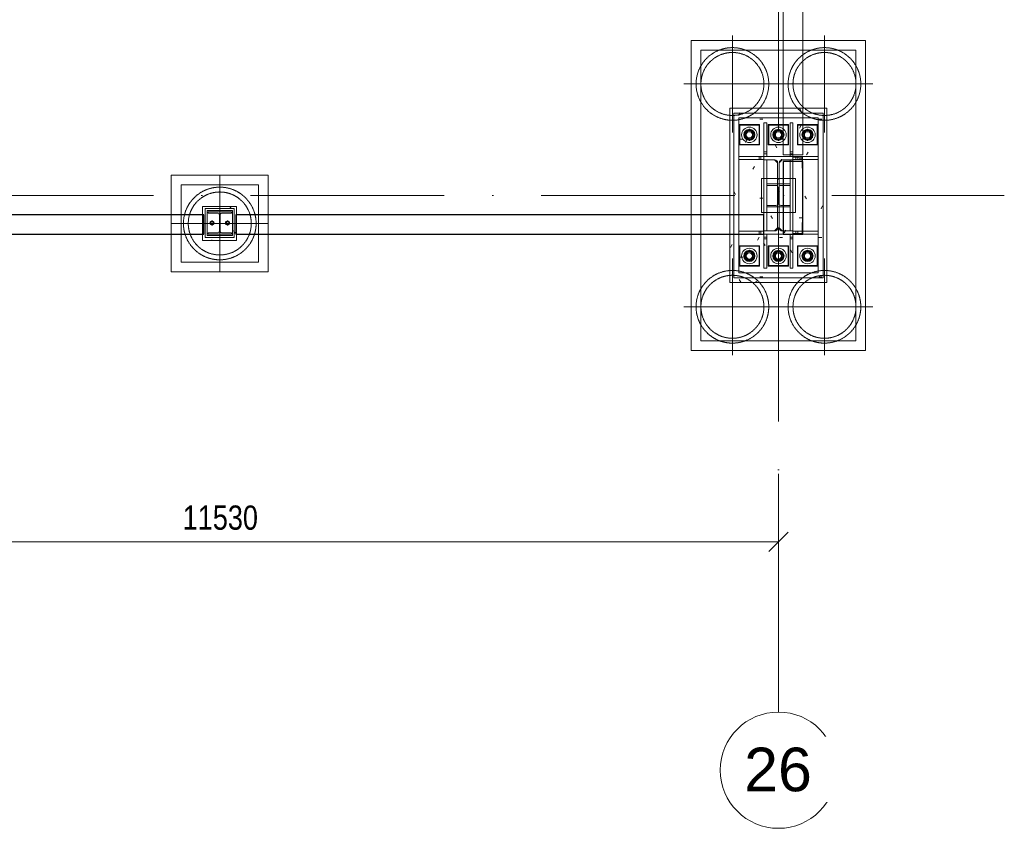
# Model space of a CAD drawing. Header units: millimetres. Extents: x 75701 to 402820, y 135 to 33652.
# Tile 27 of 52: x 167523 to 177683, y 1217 to 9563. Entities that reach past the tile are written whole.
import ezdxf

# ---------------------------------------------------------------- set-up
doc = ezdxf.new("R2010")
doc.units = ezdxf.units.MM
for name, pattern in [('A_CARA_07', [7, 5, -2]), ('A_CARA_15', [7.6, 5, -1.3, 0, -1.3]), ('Čerchovaná 20mm', [3000, 2000, -500, 0, -500])]:
    doc.linetypes.add(name, pattern=pattern)
for name, color, linetype, lineweight in [('11542_003_OK-HALA_TaO-1_ET_R01_AciS_2025-04-14_sloupy_dwg', 150, 'Continuous', 9), ('CA_KOTY', 3, 'Continuous', 9), ('CA_KOTY-100', 3, 'Continuous', 9), ('CA_NEVHRA', 3, 'A_CARA_07', 9), ('CA_OSY', 5, 'A_CARA_15', 9), ('CA_POHHRA25', 7, 'Continuous', 13), ('CA_REZY', 1, 'Continuous', 25), ('CA_TEXT35', 62, 'Continuous', 9), ('CA_ZAKLADY25', 7, 'Continuous', 13), ('Konstrukční přípoje', 7, 'Continuous', 13), ('SS_HALA_TaO-DODAVKA_STAVEBNI', 150, 'Continuous', 9), ('SS_HALA_TaO-KCE_LEMOVANI', 150, 'Continuous', 9), ('SS_HALA_TaO-KCE_OPLASTENI', 150, 'Continuous', 9), ('SS_HALA_TaO-PODLITI', 150, 'Continuous', 9), ('SS_HALA_TaO-SLOUP', 150, 'Continuous', 9)]:
    doc.layers.add(name, color=color, linetype=linetype, lineweight=lineweight)
doc.styles.add('Arial_1', font='arial.ttf', dxfattribs={"height": 450})
doc.styles.add('Arial_3', font='arial.ttf', dxfattribs={"width": 0.8, "height": 250})
doc.dimstyles.new('HP_Přímá_-_2_5_mm_Ariel', dxfattribs={"dimscale": 304.8, "dimtxt": 255.06485, "dimasz": 0.656168, "dimexe": 0.328084, "dimexo": 0.0625, "dimgap": 0.164042, "dimtad": 1, "dimdec": 0, "dimzin": 0, "dimdsep": 46, "dimtxsty": 'Arial_3', "dimblk1": 'OBLIQUE', "dimblk2": 'OBLIQUE', "dimsah": 1, "dimcen": 0.09, "dimazin": 0, "dimtfac": 1, "dimtdec": 4, "dimtix": 1, "dimtmove": 0, "dimatfit": 3, "dimfxl": 2.296588, "dimfxlon": 1, "dimtvp": 1, "dimtfill": 1, "dimtolj": 1, "dimtzin": 0, "dimarcsym": 2})
pattern_1 = [(0, (0, 0), (812.8, 203.2), [33.528, -576.072, 33.528, -576.072, -3251.2]), (0, (0, 0), (812.8, 203.2), [-1219.2, 33.528, -1185.672, 33.528, -576.072, -1422.4]), (0, (0, 0), (812.8, 203.2), [-3048, 33.528, -372.872, 33.528, -982.472]), (120, (304.8, 101.6), (-582.37636, 602.30545), [33.528, -576.072, 33.528, -576.072, -3251.2]), (120, (304.8, 101.6), (-582.37636, 602.30545), [-1219.2, 33.528, -1185.672, 33.528, -576.072, -1422.4]), (120, (304.8, 101.6), (-582.37636, 602.30545), [-3048, 33.528, -372.872, 33.528, -982.472]), (240, (406.4, 508), (-230.42364, -805.50545), [33.528, -576.072, 33.528, -576.072, -3251.2]), (240, (406.4, 508), (-230.42364, -805.50545), [-1219.2, 33.528, -1185.672, 33.528, -576.072, -1422.4]), (240, (406.4, 508), (-230.42364, -805.50545), [-3048, 33.528, -372.872, 33.528, -982.472])]

# ---------------------------------------------------------------- blocks, each defined once
blk = doc.blocks.new('pilota 600 mm - D_750_650-2142278-525_600')
at = {"layer": 'CA_NEVHRA'}
for p, q in [((0, 0), (0, 500)), ((0, 0), (-500, 0)), ((0, 0), (0, -250)), ((0, 0), (500, 0)), ((0, -250), (0, -500))]:
    blk.add_line(p, q, dxfattribs=at)
blk = doc.blocks.new('pilota 600 mm - D_750_650-2142279-525_600')
at = {"layer": 'CA_NEVHRA'}
for p, q in [((0, 250), (0, 500)), ((0, 0), (0, 250)), ((0, 0), (-500, 0)), ((0, 0), (500, 0)), ((0, 0), (0, -500))]:
    blk.add_line(p, q, dxfattribs=at)
blk = doc.blocks.new('pilota 600 mm - D_750_650-V3-525_600')
at = {"layer": 'CA_NEVHRA'}
for p, q in [((0, 175), (0, 500)), ((0, 0), (0, 175)), ((-171.5, 0), (-500, 0)), ((0, 0), (-171.5, 0)), ((0, 0), (0, -175)), ((0, 0), (178.5, 0)), ((178.5, 0), (500, 0)), ((0, -175), (0, -500))]:
    blk.add_line(p, q, dxfattribs=at)
blk = doc.blocks.new('11542_003_OK-HALA_TaO-1_ET_R01_AciS_2025-04-14_sloupy_dwg-1858929-525_600')
at = {"layer": '11542_003_OK-HALA_TaO-1_ET_R01_AciS_2025-04-14_sloupy_dwg'}
for p, q in [((289320, 8150), (289020, 8150)), ((289020, 8150), (289020, 8117)), ((289320, 8117), (289320, 8150)), ((289410, 8150), (289320, 8150)), ((289320, 8150), (289320, 8144)), ((289320, 8144), (289410, 8144)), ((289414, 8140), (289414, 8030)), ((289420, 8030), (289420, 8140)), ((289020, 8117), (289131, 8117)), ((289161, 8087), (289161, 7413)), ((289179, 7413), (289179, 8087)), ((289209, 8117), (289320, 8117)), ((289414, 8030), (289420, 8030)), ((283525, 7580), (283285, 7580)), ((283285, 7580), (283285, 7568)), ((283285, 7568), (283380, 7568)), ((283401, 7547), (283401, 7383)), ((283409, 7383), (283409, 7547)), ((283430, 7568), (283525, 7568)), ((283525, 7568), (283525, 7580)), ((289420, 7470), (289414, 7470)), ((289414, 7470), (289414, 7360)), ((289420, 7360), (289420, 7470)), ((283285, 7362), (283285, 7350)), ((283380, 7362), (283285, 7362)), ((283285, 7350), (283525, 7350)), ((283525, 7362), (283430, 7362)), ((283525, 7350), (283525, 7362)), ((289020, 7383), (289020, 7350)), ((289131, 7383), (289020, 7383)), ((289020, 7350), (289320, 7350)), ((289320, 7383), (289209, 7383)), ((289320, 7350), (289320, 7383)), ((289320, 7356), (289320, 7350)), ((289410, 7356), (289320, 7356)), ((289320, 7350), (289410, 7350))]:
    blk.add_line(p, q, dxfattribs=at)
for centre, radius, start, end in [((289410, 8140), 10, 0, 90), ((289410, 8140), 4, 0, 90), ((289131, 8087), 30, 0, 90), ((289209, 8087), 30, 90, 180), ((283380, 7547), 21, 0, 90), ((283430, 7547), 21, 90, 180), ((283380, 7383), 21, 270, 0), ((283430, 7383), 21, 180, 270), ((289131, 7413), 30, 270, 0), ((289209, 7413), 30, 180, 270), ((289410, 7360), 10, 270, 0), ((289410, 7360), 4, 270, 0)]:
    blk.add_arc(centre, radius, start, end, dxfattribs=at)
at = {"layer": 'SS_HALA_TaO-DODAVKA_STAVEBNI'}
for p, q in [((288870, 8427), (288825, 8401)), ((288825, 8401), (288870, 8427)), ((288825, 8401), (288825, 8349)), ((288825, 8349), (288825, 8401)), ((288825, 8349), (288870, 8323)), ((288870, 8323), (288825, 8349)), ((288915, 8401), (288870, 8427)), ((288870, 8427), (288915, 8401)), ((288870, 8323), (288915, 8349)), ((288915, 8349), (288870, 8323)), ((288915, 8349), (288915, 8401)), ((288915, 8401), (288915, 8349)), ((289170, 8427), (289125, 8401)), ((289125, 8401), (289170, 8427)), ((289125, 8401), (289125, 8349)), ((289125, 8349), (289125, 8401)), ((289125, 8349), (289170, 8323)), ((289170, 8323), (289125, 8349)), ((289215, 8401), (289170, 8427)), ((289170, 8427), (289215, 8401)), ((289170, 8323), (289215, 8349)), ((289215, 8349), (289170, 8323)), ((289215, 8349), (289215, 8401)), ((289215, 8401), (289215, 8349)), ((289470, 8427), (289425, 8401)), ((289425, 8401), (289470, 8427)), ((289425, 8401), (289425, 8349)), ((289425, 8349), (289425, 8401)), ((289425, 8349), (289470, 8323)), ((289470, 8323), (289425, 8349)), ((289515, 8401), (289470, 8427)), ((289470, 8427), (289515, 8401)), ((289470, 8323), (289515, 8349)), ((289515, 8349), (289470, 8323)), ((289515, 8349), (289515, 8401)), ((289515, 8401), (289515, 8349)), ((288870, 7177), (288825, 7151)), ((288825, 7151), (288870, 7177)), ((288825, 7151), (288825, 7099)), ((288825, 7099), (288825, 7151)), ((288915, 7151), (288870, 7177)), ((288870, 7177), (288915, 7151)), ((288915, 7099), (288915, 7151)), ((288915, 7151), (288915, 7099)), ((289170, 7177), (289125, 7151)), ((289125, 7151), (289170, 7177)), ((289125, 7151), (289125, 7099)), ((289125, 7099), (289125, 7151)), ((289215, 7151), (289170, 7177)), ((289170, 7177), (289215, 7151)), ((289215, 7099), (289215, 7151)), ((289215, 7151), (289215, 7099)), ((289470, 7177), (289425, 7151)), ((289425, 7151), (289470, 7177)), ((289425, 7151), (289425, 7099)), ((289425, 7099), (289425, 7151)), ((289515, 7151), (289470, 7177)), ((289470, 7177), (289515, 7151)), ((289515, 7099), (289515, 7151)), ((289515, 7151), (289515, 7099)), ((288825, 7099), (288870, 7073)), ((288870, 7073), (288825, 7099)), ((288870, 7073), (288915, 7099)), ((288915, 7099), (288870, 7073)), ((289125, 7099), (289170, 7073)), ((289170, 7073), (289125, 7099)), ((289170, 7073), (289215, 7099)), ((289215, 7099), (289170, 7073)), ((289425, 7099), (289470, 7073)), ((289470, 7073), (289425, 7099)), ((289470, 7073), (289515, 7099)), ((289515, 7099), (289470, 7073))]:
    blk.add_line(p, q, dxfattribs=at)
for centre, radius, start, end in [((288870, 8375), 57.5, 0, 180), ((288870, 8375), 57.5, 0, 180), ((288870, 8375), 57.5, 180, 0), ((288870, 8375), 57.5, 180, 0), ((288870, 8375), 32, 0, 180), ((288870, 8375), 32, 0, 180), ((288870, 8375), 32, 0, 180), ((288870, 8375), 32, 0, 180), ((288870, 8375), 32, 180, 0), ((288870, 8375), 32, 180, 0), ((288870, 8375), 32, 180, 0), ((288870, 8375), 32, 180, 0), ((289170, 8375), 57.5, 0, 180), ((289170, 8375), 57.5, 0, 180), ((289170, 8375), 57.5, 180, 0), ((289170, 8375), 57.5, 180, 0), ((289170, 8375), 32, 0, 180), ((289170, 8375), 32, 0, 180), ((289170, 8375), 32, 0, 180), ((289170, 8375), 32, 0, 180), ((289170, 8375), 32, 180, 0), ((289170, 8375), 32, 180, 0), ((289170, 8375), 32, 180, 0), ((289170, 8375), 32, 180, 0), ((289470, 8375), 57.5, 0, 180), ((289470, 8375), 57.5, 0, 180), ((289470, 8375), 57.5, 180, 0), ((289470, 8375), 57.5, 180, 0), ((289470, 8375), 32, 0, 180), ((289470, 8375), 32, 0, 180), ((289470, 8375), 32, 0, 180), ((289470, 8375), 32, 0, 180), ((289470, 8375), 32, 180, 0), ((289470, 8375), 32, 180, 0), ((289470, 8375), 32, 180, 0), ((289470, 8375), 32, 180, 0), ((288870, 7125), 57.5, 0, 180), ((288870, 7125), 57.5, 0, 180), ((288870, 7125), 57.5, 180, 0), ((288870, 7125), 57.5, 180, 0), ((288870, 7125), 32, 0, 180), ((288870, 7125), 32, 0, 180), ((288870, 7125), 32, 0, 180), ((288870, 7125), 32, 0, 180), ((288870, 7125), 32, 180, 0), ((288870, 7125), 32, 180, 0), ((288870, 7125), 32, 180, 0), ((288870, 7125), 32, 180, 0), ((289170, 7125), 57.5, 0, 180), ((289170, 7125), 57.5, 0, 180), ((289170, 7125), 57.5, 180, 0), ((289170, 7125), 57.5, 180, 0), ((289170, 7125), 32, 0, 180), ((289170, 7125), 32, 0, 180), ((289170, 7125), 32, 0, 180), ((289170, 7125), 32, 0, 180), ((289170, 7125), 32, 180, 0), ((289170, 7125), 32, 180, 0), ((289170, 7125), 32, 180, 0), ((289170, 7125), 32, 180, 0), ((289470, 7125), 57.5, 0, 180), ((289470, 7125), 57.5, 0, 180), ((289470, 7125), 57.5, 180, 0), ((289470, 7125), 57.5, 180, 0), ((289470, 7125), 32, 0, 180), ((289470, 7125), 32, 0, 180), ((289470, 7125), 32, 0, 180), ((289470, 7125), 32, 0, 180), ((289470, 7125), 32, 180, 0), ((289470, 7125), 32, 180, 0), ((289470, 7125), 32, 180, 0), ((289470, 7125), 32, 180, 0)]:
    blk.add_arc(centre, radius, start, end, dxfattribs=at)
at = {"layer": 'SS_HALA_TaO-KCE_LEMOVANI'}
for p, q in [((289410, 8150), (289320, 8150)), ((289320, 8150), (289320, 8144)), ((289320, 8144), (289410, 8144)), ((289414, 8140), (289414, 8030)), ((289420, 8030), (289420, 8140)), ((289414, 8030), (289420, 8030))]:
    blk.add_line(p, q, dxfattribs=at)
for radius in [10, 4]:
    blk.add_arc((289410, 8140), radius, 0, 90, dxfattribs=at)
at = {"layer": 'SS_HALA_TaO-KCE_OPLASTENI'}
for p, q in [((289414, 7360), (289414, 7470)), ((289414, 7470), (289420, 7470)), ((289420, 7470), (289420, 7360)), ((289320, 7350), (289320, 7356)), ((289320, 7356), (289410, 7356)), ((289410, 7350), (289320, 7350))]:
    blk.add_line(p, q, dxfattribs=at)
for radius in [4, 10]:
    blk.add_arc((289410, 7360), radius, 270, 0, dxfattribs=at)
at = {"layer": 'SS_HALA_TaO-PODLITI'}
for p, q in [((289630, 8600), (288710, 8600)), ((288710, 8600), (289630, 8600)), ((288710, 8600), (288710, 6900)), ((288710, 6900), (288710, 8600)), ((289630, 6900), (289630, 8600)), ((289630, 8600), (289630, 6900)), ((283555, 7615), (283255, 7615)), ((283255, 7615), (283555, 7615)), ((283255, 7615), (283255, 7315)), ((283255, 7315), (283255, 7615)), ((283555, 7315), (283555, 7615)), ((283555, 7615), (283555, 7315)), ((283255, 7315), (283555, 7315)), ((283555, 7315), (283255, 7315)), ((288710, 6900), (289630, 6900)), ((289630, 6900), (288710, 6900))]:
    blk.add_line(p, q, dxfattribs=at)
at = {"layer": 'SS_HALA_TaO-SLOUP'}
for p, q in [((288760, 6950), (288760, 8550)), ((288760, 8550), (288760, 6950)), ((288760, 8550), (289580, 8550)), ((289580, 8550), (288760, 8550)), ((289580, 8550), (289580, 6950)), ((289580, 6950), (289580, 8550)), ((288975, 8480), (288765, 8480)), ((288765, 8480), (288975, 8480)), ((288765, 8480), (288765, 8270)), ((288765, 8270), (288765, 8480)), ((288975, 8270), (288975, 8480)), ((288975, 8480), (288975, 8270)), ((289020, 8500), (289050, 8500)), ((289050, 8500), (289020, 8500)), ((289020, 8500), (289020, 8200)), ((289020, 8180), (289020, 8500)), ((289050, 8200), (289050, 8500)), ((289050, 8500), (289050, 8180)), ((289275, 8480), (289065, 8480)), ((289065, 8480), (289275, 8480)), ((289065, 8480), (289065, 8270)), ((289065, 8270), (289065, 8480)), ((289275, 8270), (289275, 8480)), ((289275, 8480), (289275, 8270)), ((289290, 8500), (289290, 8200)), ((289290, 8180), (289290, 8500)), ((289290, 8500), (289320, 8500)), ((289290, 8500), (289320, 8500)), ((289320, 8200), (289320, 8500)), ((289320, 8500), (289320, 8180)), ((289575, 8480), (289365, 8480)), ((289365, 8480), (289575, 8480)), ((289365, 8480), (289365, 8270)), ((289365, 8270), (289365, 8480)), ((289575, 8270), (289575, 8480)), ((289575, 8480), (289575, 8270)), ((288765, 8270), (288975, 8270)), ((288975, 8270), (288765, 8270)), ((289065, 8270), (289275, 8270)), ((289275, 8270), (289065, 8270)), ((289365, 8270), (289575, 8270)), ((289575, 8270), (289365, 8270)), ((288970, 8150), (288760, 8150)), ((288760, 8150), (288990, 8150)), ((288760, 8120), (288760, 8150)), ((288760, 8120), (288760, 8150)), ((289020, 8150), (288970, 8150)), ((288970, 8150), (288970, 8120)), ((288990, 8150), (289020, 8150)), ((288990, 8120), (288990, 8150)), ((289020, 8200), (289020, 8150)), ((289050, 8200), (289020, 8200)), ((289050, 8180), (289020, 8180)), ((289020, 8150), (289020, 8180)), ((289020, 8150), (289020, 8117)), ((289320, 8150), (289020, 8150)), ((289050, 8150), (289020, 8150)), ((289050, 8150), (289020, 8150)), ((289020, 8120), (289020, 8150)), ((289020, 8120), (289020, 8150)), ((289050, 8150), (289050, 8200)), ((289050, 8180), (289050, 8150)), ((289320, 8200), (289290, 8200)), ((289290, 8200), (289290, 8150)), ((289290, 8150), (289290, 8180)), ((289290, 8180), (289320, 8180)), ((289290, 8150), (289320, 8150)), ((289290, 8150), (289320, 8150)), ((289320, 8150), (289320, 8200)), ((289320, 8180), (289320, 8150)), ((289320, 8117), (289320, 8150)), ((289320, 8150), (289350, 8150)), ((289320, 8120), (289320, 8150)), ((289320, 8120), (289320, 8150)), ((289370, 8150), (289320, 8150)), ((289350, 8150), (289580, 8150)), ((289350, 8120), (289350, 8150)), ((289580, 8150), (289370, 8150)), ((289370, 8120), (289370, 8150)), ((289580, 8150), (289580, 8120)), ((289580, 8120), (289580, 8150)), ((288760, 8120), (288970, 8120)), ((288990, 8120), (288760, 8120)), ((288970, 8120), (289020, 8120)), ((289020, 8120), (288990, 8120)), ((289020, 8117), (289131, 8117)), ((289050, 8117), (289020, 8117)), ((289020, 8117), (289020, 7383)), ((289050, 8117), (289020, 8117)), ((289020, 7383), (289020, 8117)), ((289021, 8116), (289131, 8116)), ((289131, 8116), (289021, 8116)), ((289021, 7384), (289021, 8116)), ((289021, 8116), (289021, 7384)), ((289050, 7383), (289050, 8117)), ((289050, 8117), (289050, 7383)), ((289131, 8116), (289161, 8086)), ((289161, 8086), (289131, 8116)), ((289161, 8087), (289161, 7413)), ((289161, 8086), (289161, 7414)), ((289161, 7414), (289161, 8086)), ((289179, 8086), (289209, 8116)), ((289209, 8116), (289179, 8086)), ((289179, 7413), (289179, 8087)), ((289179, 7414), (289179, 8086)), ((289179, 8086), (289179, 7414)), ((289209, 8117), (289320, 8117)), ((289209, 8116), (289319, 8116)), ((289319, 8116), (289209, 8116)), ((289290, 8117), (289290, 7383)), ((289320, 8117), (289290, 8117)), ((289320, 8117), (289290, 8117)), ((289290, 7383), (289290, 8117)), ((289319, 8116), (289319, 7384)), ((289319, 7384), (289319, 8116)), ((289350, 8120), (289320, 8120)), ((289320, 8120), (289370, 8120)), ((289320, 7383), (289320, 8117)), ((289320, 8117), (289320, 7383)), ((289580, 8120), (289350, 8120)), ((289370, 8120), (289580, 8120)), ((289050, 7870), (289290, 7870)), ((289290, 7870), (289050, 7870)), ((289050, 7853), (289050, 7870)), ((289050, 7870), (289050, 7853)), ((289144, 7853), (289050, 7853)), ((289050, 7853), (289144, 7853)), ((289165, 7668), (289165, 7832)), ((289165, 7832), (289165, 7668)), ((289175, 7832), (289175, 7668)), ((289175, 7668), (289175, 7832)), ((289290, 7853), (289196, 7853)), ((289196, 7853), (289290, 7853)), ((289290, 7870), (289290, 7853)), ((289290, 7853), (289290, 7870)), ((289050, 7647), (289144, 7647)), ((289144, 7647), (289050, 7647)), ((289050, 7630), (289050, 7647)), ((289050, 7647), (289050, 7630)), ((289290, 7630), (289050, 7630)), ((289050, 7630), (289290, 7630)), ((289196, 7647), (289290, 7647)), ((289290, 7647), (289196, 7647)), ((289290, 7647), (289290, 7630)), ((289290, 7630), (289290, 7647)), ((283275, 7335), (283275, 7595)), ((283275, 7595), (283275, 7335)), ((283275, 7595), (283535, 7595)), ((283535, 7595), (283275, 7595)), ((283285, 7580), (283285, 7568)), ((283525, 7580), (283285, 7580)), ((283285, 7568), (283380, 7568)), ((283401, 7547), (283401, 7383)), ((283409, 7383), (283409, 7547)), ((283430, 7568), (283525, 7568)), ((283525, 7568), (283525, 7580)), ((283535, 7595), (283535, 7335)), ((283535, 7335), (283535, 7595)), ((283325, 7486), (283307, 7475)), ((283307, 7475), (283325, 7486)), ((283307, 7475), (283307, 7455)), ((283307, 7455), (283307, 7475)), ((283307, 7455), (283325, 7444)), ((283325, 7444), (283307, 7455)), ((283343, 7475), (283325, 7486)), ((283325, 7486), (283343, 7475)), ((283325, 7444), (283343, 7455)), ((283343, 7455), (283325, 7444)), ((283343, 7455), (283343, 7475)), ((283343, 7475), (283343, 7455)), ((283485, 7486), (283467, 7475)), ((283467, 7475), (283485, 7486)), ((283467, 7475), (283467, 7455)), ((283467, 7455), (283467, 7475)), ((283467, 7455), (283485, 7444)), ((283485, 7444), (283467, 7455)), ((283503, 7475), (283485, 7486)), ((283485, 7486), (283503, 7475)), ((283485, 7444), (283503, 7455)), ((283503, 7455), (283485, 7444)), ((283503, 7455), (283503, 7475)), ((283503, 7475), (283503, 7455)), ((283535, 7335), (283275, 7335)), ((283275, 7335), (283535, 7335)), ((283285, 7362), (283285, 7350)), ((283380, 7362), (283285, 7362)), ((283285, 7350), (283525, 7350)), ((283525, 7362), (283430, 7362)), ((283525, 7350), (283525, 7362)), ((288760, 7350), (288760, 7380)), ((288760, 7380), (288760, 7350)), ((288970, 7380), (288760, 7380)), ((288760, 7380), (288990, 7380)), ((288760, 7350), (288970, 7350)), ((288990, 7350), (288760, 7350)), ((289020, 7380), (288970, 7380)), ((288970, 7380), (288970, 7350)), ((288970, 7350), (289020, 7350)), ((288990, 7380), (288990, 7350)), ((288990, 7380), (289020, 7380)), ((289020, 7350), (288990, 7350)), ((289020, 7383), (289020, 7350)), ((289131, 7383), (289020, 7383)), ((289020, 7383), (289050, 7383)), ((289050, 7383), (289020, 7383)), ((289020, 7380), (289020, 7350)), ((289020, 7380), (289020, 7350)), ((289020, 7350), (289320, 7350)), ((289020, 7350), (289020, 7300)), ((289050, 7350), (289020, 7350)), ((289050, 7350), (289020, 7350)), ((289020, 7320), (289020, 7350)), ((289050, 7320), (289020, 7320)), ((289020, 7000), (289020, 7320)), ((289131, 7384), (289021, 7384)), ((289021, 7384), (289131, 7384)), ((289050, 7300), (289050, 7350)), ((289050, 7350), (289050, 7320)), ((289050, 7320), (289050, 7000)), ((289161, 7414), (289131, 7384)), ((289131, 7384), (289161, 7414)), ((289209, 7384), (289179, 7414)), ((289179, 7414), (289209, 7384)), ((289319, 7384), (289209, 7384)), ((289209, 7384), (289319, 7384)), ((289320, 7383), (289209, 7383)), ((289290, 7383), (289320, 7383)), ((289320, 7383), (289290, 7383)), ((289290, 7320), (289290, 7350)), ((289290, 7350), (289320, 7350)), ((289290, 7350), (289320, 7350)), ((289290, 7350), (289290, 7300)), ((289290, 7000), (289290, 7320)), ((289290, 7320), (289320, 7320)), ((289320, 7350), (289320, 7383)), ((289370, 7380), (289320, 7380)), ((289320, 7380), (289320, 7350)), ((289320, 7380), (289320, 7350)), ((289320, 7380), (289350, 7380)), ((289320, 7350), (289320, 7320)), ((289320, 7300), (289320, 7350)), ((289320, 7350), (289370, 7350)), ((289350, 7350), (289320, 7350)), ((289320, 7320), (289320, 7000)), ((289350, 7380), (289350, 7350)), ((289350, 7380), (289580, 7380)), ((289580, 7350), (289350, 7350)), ((289370, 7350), (289370, 7380)), ((289580, 7380), (289370, 7380)), ((289370, 7350), (289580, 7350)), ((289580, 7380), (289580, 7350)), ((289580, 7380), (289580, 7350)), ((288975, 7230), (288765, 7230)), ((288765, 7230), (288975, 7230)), ((288765, 7230), (288765, 7020)), ((288765, 7020), (288765, 7230)), ((288975, 7020), (288975, 7230)), ((288975, 7230), (288975, 7020)), ((289020, 7300), (289050, 7300)), ((289020, 7300), (289020, 7000)), ((289050, 7000), (289050, 7300)), ((289275, 7230), (289065, 7230)), ((289065, 7230), (289275, 7230)), ((289065, 7230), (289065, 7020)), ((289065, 7020), (289065, 7230)), ((289275, 7020), (289275, 7230)), ((289275, 7230), (289275, 7020)), ((289290, 7300), (289290, 7000)), ((289290, 7300), (289320, 7300)), ((289320, 7000), (289320, 7300)), ((289575, 7230), (289365, 7230)), ((289365, 7230), (289575, 7230)), ((289365, 7230), (289365, 7020)), ((289365, 7020), (289365, 7230)), ((289575, 7020), (289575, 7230)), ((289575, 7230), (289575, 7020)), ((288765, 7020), (288975, 7020)), ((288975, 7020), (288765, 7020)), ((289065, 7020), (289275, 7020)), ((289275, 7020), (289065, 7020)), ((289365, 7020), (289575, 7020)), ((289575, 7020), (289365, 7020)), ((289580, 6950), (288760, 6950)), ((288760, 6950), (289580, 6950)), ((289050, 7000), (289020, 7000)), ((289050, 7000), (289020, 7000)), ((289320, 7000), (289290, 7000)), ((289290, 7000), (289320, 7000))]:
    blk.add_line(p, q, dxfattribs=at)
for centre, radius, start, end in [((288870, 8375), 45, 0, 180), ((288870, 8375), 45, 0, 180), ((288870, 8375), 45, 180, 0), ((288870, 8375), 45, 180, 0), ((288870, 8375), 35, 0, 180), ((288870, 8375), 35, 0, 180), ((288870, 8375), 35, 180, 0), ((288870, 8375), 35, 180, 0), ((289170, 8375), 45, 0, 180), ((289170, 8375), 45, 0, 180), ((289170, 8375), 45, 180, 0), ((289170, 8375), 45, 180, 0), ((289170, 8375), 35, 0, 180), ((289170, 8375), 35, 0, 180), ((289170, 8375), 35, 180, 0), ((289170, 8375), 35, 180, 0), ((289470, 8375), 45, 0, 180), ((289470, 8375), 45, 0, 180), ((289470, 8375), 45, 180, 0), ((289470, 8375), 45, 180, 0), ((289470, 8375), 35, 0, 180), ((289470, 8375), 35, 0, 180), ((289470, 8375), 35, 180, 0), ((289470, 8375), 35, 180, 0), ((289131, 8087), 30, 0, 90), ((289209, 8087), 30, 90, 180), ((289144, 7832), 21, 0, 90), ((289144, 7832), 21, 0, 90), ((289196, 7832), 21, 90, 180), ((289196, 7832), 21, 90, 180), ((289144, 7668), 21, 270, 0), ((289144, 7668), 21, 270, 0), ((289196, 7668), 21, 180, 270), ((289196, 7668), 21, 180, 270), ((283380, 7547), 21, 0, 90), ((283430, 7547), 21, 90, 180), ((283325, 7465), 22, 0, 180), ((283325, 7465), 22, 0, 180), ((283325, 7465), 22, 180, 0), ((283325, 7465), 22, 180, 0), ((283325, 7465), 13, 0, 180), ((283325, 7465), 13, 0, 180), ((283325, 7465), 13, 180, 0), ((283325, 7465), 13, 180, 0), ((283325, 7465), 12, 0, 180), ((283325, 7465), 12, 0, 180), ((283325, 7465), 12, 0, 180), ((283325, 7465), 12, 0, 180), ((283325, 7465), 12, 180, 0), ((283325, 7465), 12, 180, 0), ((283325, 7465), 12, 180, 0), ((283325, 7465), 12, 180, 0), ((283485, 7465), 22, 0, 180), ((283485, 7465), 22, 0, 180), ((283485, 7465), 22, 180, 0), ((283485, 7465), 22, 180, 0), ((283485, 7465), 13, 0, 180), ((283485, 7465), 13, 0, 180), ((283485, 7465), 13, 180, 0), ((283485, 7465), 13, 180, 0), ((283485, 7465), 12, 0, 180), ((283485, 7465), 12, 0, 180), ((283485, 7465), 12, 0, 180), ((283485, 7465), 12, 0, 180), ((283485, 7465), 12, 180, 0), ((283485, 7465), 12, 180, 0), ((283485, 7465), 12, 180, 0), ((283485, 7465), 12, 180, 0), ((283380, 7383), 21, 270, 0), ((283430, 7383), 21, 180, 270), ((289131, 7413), 30, 270, 0), ((289209, 7413), 30, 180, 270), ((288870, 7125), 45, 0, 180), ((288870, 7125), 45, 0, 180), ((288870, 7125), 45, 180, 0), ((288870, 7125), 45, 180, 0), ((288870, 7125), 35, 0, 180), ((288870, 7125), 35, 0, 180), ((288870, 7125), 35, 180, 0), ((288870, 7125), 35, 180, 0), ((289170, 7125), 45, 0, 180), ((289170, 7125), 45, 0, 180), ((289170, 7125), 45, 180, 0), ((289170, 7125), 45, 180, 0), ((289170, 7125), 35, 0, 180), ((289170, 7125), 35, 0, 180), ((289170, 7125), 35, 180, 0), ((289170, 7125), 35, 180, 0), ((289470, 7125), 45, 0, 180), ((289470, 7125), 45, 0, 180), ((289470, 7125), 45, 180, 0), ((289470, 7125), 45, 180, 0), ((289470, 7125), 35, 0, 180), ((289470, 7125), 35, 0, 180), ((289470, 7125), 35, 180, 0), ((289470, 7125), 35, 180, 0)]:
    blk.add_arc(centre, radius, start, end, dxfattribs=at)
blk = doc.blocks.new('M_Šroub HPM-E - 64_E-1759689-525_600')
at = {"layer": 'Konstrukční přípoje'}
for p, q in [((100, 100), (-100, 100)), ((-100, 100), (-100, -100)), ((-100, -100), (-100, 100)), ((-100, 100), (100, 100)), ((0, 58), (-50, 29)), ((0, 58), (-50, 29)), ((-50, 29), (0, 58)), ((0, 58), (-50, 29)), ((-50, 29), (-50, -29)), ((-50, 29), (-50, -29)), ((-50, -29), (-50, 29)), ((-50, 29), (-50, -29)), ((50, 29), (0, 58)), ((50, 29), (0, 58)), ((0, 58), (50, 29)), ((50, 29), (0, 58)), ((50, -29), (50, 29)), ((50, -29), (50, 29)), ((50, 29), (50, -29)), ((50, -29), (50, 29)), ((100, -100), (100, 100)), ((100, 100), (100, -100)), ((-100, -100), (100, -100)), ((100, -100), (-100, -100)), ((-50, -29), (0, -58)), ((-50, -29), (0, -58)), ((0, -58), (-50, -29)), ((-50, -29), (0, -58)), ((0, -58), (50, -29)), ((0, -58), (50, -29)), ((50, -29), (0, -58)), ((0, -58), (50, -29))]:
    blk.add_line(p, q, dxfattribs=at)
for radius, start, end in [(80, 360, 180), (80, 0, 180), (80, 360, 180), (80, 0, 180), (32, 0, 180), (32, 360, 180), (32, 0, 180), (32, 0, 180), (32, 0, 180), (32, 0, 180), (32, 0, 180), (32, 0, 180), (80, 180, 360), (80, 180, 360), (80, 180, 360), (80, 180, 360), (32, 180, 360), (32, 180, 360), (32, 180, 360), (32, 180, 360), (32, 180, 360), (32, 180, 360), (32, 180, 360), (32, 180, 360)]:
    blk.add_arc((0, 0), radius, start, end, dxfattribs=at)
blk = doc.blocks.new('M_Šroub HPM-E - 64_E-1759690-525_600')
at = {"layer": 'Konstrukční přípoje'}
for p, q in [((100, 100), (-100, 100)), ((-100, 100), (-100, -100)), ((-100, -100), (-100, 100)), ((-100, 100), (100, 100)), ((0, 58), (-50, 29)), ((0, 58), (-50, 29)), ((-50, 29), (0, 58)), ((0, 58), (-50, 29)), ((-50, 29), (-50, -29)), ((-50, 29), (-50, -29)), ((-50, -29), (-50, 29)), ((-50, 29), (-50, -29)), ((50, 29), (0, 58)), ((50, 29), (0, 58)), ((0, 58), (50, 29)), ((50, 29), (0, 58)), ((50, -29), (50, 29)), ((50, -29), (50, 29)), ((50, 29), (50, -29)), ((50, -29), (50, 29)), ((100, -100), (100, 100)), ((100, 100), (100, -100)), ((-100, -100), (100, -100)), ((100, -100), (-100, -100)), ((-50, -29), (0, -58)), ((-50, -29), (0, -58)), ((0, -58), (-50, -29)), ((-50, -29), (0, -58)), ((0, -58), (50, -29)), ((0, -58), (50, -29)), ((50, -29), (0, -58)), ((0, -58), (50, -29))]:
    blk.add_line(p, q, dxfattribs=at)
for radius, start, end in [(80, 0, 180), (80, 0, 180), (80, 0, 180), (80, 0, 180), (80, 180, 360), (80, 180, 0), (80, 180, 360), (80, 180, 0), (32, 0, 180), (32, 0, 180), (32, 0, 180), (32, 0, 180), (32, 0, 180), (32, 0, 180), (32, 0, 180), (32, 0, 180), (32, 180, 360), (32, 180, 360), (32, 180, 360), (32, 180, 360), (32, 180, 360), (32, 180, 0), (32, 180, 360), (32, 180, 360)]:
    blk.add_arc((0, 0), radius, start, end, dxfattribs=at)
blk = doc.blocks.new('Osnova - Bublina osnovy 12mm-4850-525_600')
at = {"layer": 'CA_TEXT35'}
blk.add_circle((0, 0), 6, dxfattribs=at)
blk = doc.blocks.new('DIMBLOCK18-525_600')
at = {"layer": 'CA_KOTY-100'}
for p, q in [((163823, 4175), (163823, 4875)), ((175353, 4175), (175353, 4875)), ((163823, 4175), (163923, 4275)), ((175353, 4175), (175453, 4275)), ((163823, 4175), (163723, 4075)), ((163823, 4175), (175353, 4175)), ((163823, 4175), (163823, 4075)), ((175353, 4175), (175253, 4075)), ((175353, 4175), (175353, 4075))]:
    blk.add_line(p, q, dxfattribs=at)
at = {"layer": 'CA_KOTY-100', "color": 0, "insert": (169205, 4549), "char_height": 250, "width": 918.23, "attachment_point": 1, "line_spacing_factor": 0.941778, "style": 'Arial_3', "bg_fill": 3, "box_fill_scale": 1.25, "bg_fill_color": 256, "bg_fill_true_color": 13158600, "bg_fill_transparency": 0}
blk.add_mtext('11530', dxfattribs=at)
blk = doc.blocks.new('_Oblique')
at = {"color": 0, "linetype": 'ByBlock', "lineweight": -2}
blk.add_line((-0.5, -0.5), (0.5, 0.5), dxfattribs=at)

msp = doc.modelspace()

# ---------------------------------------------------------------- hatches: boundary and pattern name
at = {"layer": 'CA_ZAKLADY25', "lineweight": 9}
h = msp.add_hatch(dxfattribs=at)
h.set_pattern_fill('FP_2', color=256, style=0, pattern_type=2)
h.set_pattern_definition(pattern_1)
h.paths.add_polyline_path([(175852.7, 6849.9), (175852.7, 8649.9), (174852.7, 8649.9), (174852.7, 6849.9)])
h = msp.add_hatch(dxfattribs=at)
h.set_pattern_fill('FP_1', color=256, style=0, pattern_type=2)
h.set_pattern_definition(pattern_1)
h.paths.add_polyline_path([(169759.2, 7284.9), (169759.2, 7634.9), (169409.2, 7634.9), (169409.2, 7284.9)])

# ---------------------------------------------------------------- linework, layer by layer
at = {"layer": 'CA_NEVHRA'}
for p, q in [((174452.7, 6149.9), (174452.7, 9349.9)), ((174452.7, 9349.9), (176252.7, 9349.9)), ((176252.7, 9349.9), (174452.7, 9349.9)), ((174452.7, 9349.9), (174452.7, 6149.9)), ((176252.7, 9349.9), (176252.7, 6149.9)), ((176252.7, 6149.9), (176252.7, 9349.9)), ((176152.7, 9249.9), (174552.7, 9249.9)), ((174552.7, 9249.9), (174552.7, 6249.9)), ((174552.7, 6249.9), (174552.7, 9249.9)), ((174552.7, 9249.9), (176152.7, 9249.9)), ((176152.7, 6249.9), (176152.7, 9249.9)), ((176152.7, 9249.9), (176152.7, 6249.9)), ((169087.7, 6959.9), (169087.7, 7959.9)), ((169087.7, 7959.9), (170087.7, 7959.9)), ((170087.7, 7959.9), (169087.7, 7959.9)), ((169087.7, 7959.9), (169087.7, 6959.9)), ((170087.7, 7959.9), (170087.7, 6959.9)), ((170087.7, 6959.9), (170087.7, 7959.9)), ((169987.7, 7859.9), (169187.7, 7859.9)), ((169187.7, 7859.9), (169187.7, 7059.9)), ((169187.7, 7059.9), (169187.7, 7859.9)), ((169187.7, 7859.9), (169987.7, 7859.9)), ((169987.7, 7059.9), (169987.7, 7859.9)), ((169987.7, 7859.9), (169987.7, 7059.9)), ((175177.7, 7924.9), (175527.7, 7924.9)), ((175177.7, 7574.9), (175177.7, 7924.9)), ((175527.7, 7924.9), (175177.7, 7924.9)), ((175177.7, 7924.9), (175177.7, 7574.9)), ((175527.7, 7924.9), (175527.7, 7574.9)), ((175527.7, 7574.9), (175527.7, 7924.9)), ((175527.7, 7574.9), (175177.7, 7574.9)), ((175177.7, 7574.9), (175527.7, 7574.9)), ((169187.7, 7059.9), (169987.7, 7059.9)), ((169987.7, 7059.9), (169187.7, 7059.9)), ((170087.7, 6959.9), (169087.7, 6959.9)), ((169087.7, 6959.9), (170087.7, 6959.9)), ((174552.7, 6249.9), (176152.7, 6249.9)), ((176152.7, 6249.9), (174552.7, 6249.9)), ((176252.7, 6149.9), (174452.7, 6149.9)), ((174452.7, 6149.9), (176252.7, 6149.9))]:
    msp.add_line(p, q, dxfattribs=at)
for centre, radius, start, end in [((174877.7, 8899.9), 375, 0, 180), ((174877.7, 8899.9), 375, 0, 180), ((175827.7, 8899.9), 375, 0, 180), ((175827.7, 8899.9), 375, 0, 180), ((174877.7, 8899.9), 325, 90, 270), ((174877.7, 8899.9), 325, 90, 270), ((174877.7, 8899.9), 325, 270, 90), ((174877.7, 8899.9), 325, 270, 90), ((175827.7, 8899.9), 325, 90, 270), ((175827.7, 8899.9), 325, 90, 270), ((175827.7, 8899.9), 325, 270, 90), ((175827.7, 8899.9), 325, 270, 90), ((174877.7, 8899.9), 375, 180, 360), ((174877.7, 8899.9), 375, 180, 360), ((175827.7, 8899.9), 375, 180, 0), ((175827.7, 8899.9), 375, 180, 0), ((169587.7, 7459.9), 375, 0, 180), ((169587.7, 7459.9), 375, 0, 180), ((169587.7, 7459.9), 325, 90, 270), ((169587.7, 7459.9), 325, 90, 270), ((169587.7, 7459.9), 325, 270, 90), ((169587.7, 7459.9), 325, 270, 90), ((169587.7, 7459.9), 375, 180, 0), ((169587.7, 7459.9), 375, 180, 0), ((174877.7, 6599.9), 375, 0, 180), ((174877.7, 6599.9), 375, 0, 180), ((174877.7, 6599.9), 325, 90, 270), ((174877.7, 6599.9), 325, 90, 270), ((174877.7, 6599.9), 325, 270, 90), ((174877.7, 6599.9), 325, 270, 90), ((175827.7, 6599.9), 375, 0, 180), ((175827.7, 6599.9), 375, 0, 180), ((175827.7, 6599.9), 325, 90, 270), ((175827.7, 6599.9), 325, 90, 270), ((175827.7, 6599.9), 325, 270, 90), ((175827.7, 6599.9), 325, 270, 90), ((174877.7, 6599.9), 375, 180, 0), ((174877.7, 6599.9), 375, 180, 360), ((175827.7, 6599.9), 375, 180, 0), ((175827.7, 6599.9), 375, 180, 0)]:
    msp.add_arc(centre, radius, start, end, dxfattribs=at)
at = {"layer": 'CA_OSY', "linetype": 'Čerchovaná 20mm'}
for p, q in [((175352.7, 2417), (175352.7, 30958.1)), ((76900.7, 7749.9), (177683.3, 7749.9))]:
    msp.add_line(p, q, dxfattribs=at)
at = {"layer": 'CA_POHHRA25'}
for p, q in [((175402.7, 12769.9), (175402.7, 8169.9)), ((175402.7, 8649.9), (175402.7, 12759.9)), ((175602.7, 8169.9), (175602.7, 12769.9)), ((175602.7, 8649.9), (175602.7, 12759.9)), ((175602.7, 8649.9), (175402.7, 8649.9)), ((175402.7, 8649.9), (175402.7, 8169.9)), ((175602.7, 8649.9), (175402.7, 8649.9)), ((175602.7, 8169.9), (175602.7, 8649.9)), ((175602.7, 8169.9), (175402.7, 8169.9)), ((175402.7, 8169.9), (175602.7, 8169.9)), ((175602.7, 8099.9), (175402.7, 8099.9)), ((175402.7, 7349.9), (175402.7, 8099.9)), ((175602.7, 7349.9), (175602.7, 8099.9)), ((164322.7, 7549.9), (169409.2, 7549.9)), ((169409.2, 7349.9), (169409.2, 7549.9)), ((169422.7, 7549.9), (169409.2, 7549.9)), ((169409.2, 7549.9), (169409.2, 7349.9)), ((169422.7, 7349.9), (169422.7, 7549.9)), ((169759.2, 7549.9), (169752.7, 7549.9)), ((169752.7, 7549.9), (169752.7, 7349.9)), ((169759.2, 7549.9), (174852.7, 7549.9)), ((169759.2, 7549.9), (169759.2, 7349.9)), ((169759.2, 7349.9), (169759.2, 7549.9)), ((174852.7, 7549.9), (174852.7, 7349.9)), ((175202.7, 7549.9), (174852.7, 7549.9)), ((174852.7, 7549.9), (174852.7, 7349.9)), ((175202.7, 7349.9), (175202.7, 7549.9)), ((164322.7, 7349.9), (169409.2, 7349.9)), ((169409.2, 7349.9), (169422.7, 7349.9)), ((169752.7, 7349.9), (169759.2, 7349.9)), ((169759.2, 7349.9), (174852.7, 7349.9)), ((174852.7, 7349.9), (175202.7, 7349.9)), ((175402.7, 7349.9), (175602.7, 7349.9))]:
    msp.add_line(p, q, dxfattribs=at)
at = {"layer": 'CA_REZY'}
for p, q in [((175602.7, 8099.9), (175402.7, 8099.9)), ((175402.7, 8099.9), (175402.7, 7349.9)), ((175602.7, 7349.9), (175602.7, 8099.9)), ((169422.7, 7549.9), (163972.7, 7549.9)), ((169422.7, 7349.9), (169422.7, 7549.9)), ((175202.7, 7549.9), (169752.7, 7549.9)), ((169752.7, 7549.9), (169752.7, 7349.9)), ((175202.7, 7349.9), (175202.7, 7549.9)), ((163972.7, 7349.9), (169422.7, 7349.9)), ((169752.7, 7349.9), (175202.7, 7349.9)), ((175402.7, 7349.9), (175602.7, 7349.9))]:
    msp.add_line(p, q, dxfattribs=at)
at = {"layer": 'CA_ZAKLADY25'}
for p, q in [((174852.7, 8649.9), (175852.7, 8649.9)), ((174852.7, 6849.9), (174852.7, 8649.9)), ((175852.7, 8649.9), (175852.7, 6849.9)), ((169409.2, 7634.9), (169759.2, 7634.9)), ((169409.2, 7284.9), (169409.2, 7634.9)), ((169759.2, 7634.9), (169759.2, 7284.9)), ((169759.2, 7284.9), (169409.2, 7284.9)), ((175852.7, 6849.9), (174852.7, 6849.9))]:
    msp.add_line(p, q, dxfattribs=at)

# ---------------------------------------------------------------- block references
at = {"layer": '11542_003_OK-HALA_TaO-1_ET_R01_AciS_2025-04-14_sloupy_dwg'}
msp.add_blockref('11542_003_OK-HALA_TaO-1_ET_R01_AciS_2025-04-14_sloupy_dwg-1858929-525_600', (-113817.4, 0), dxfattribs=at)
at = {"layer": 'CA_NEVHRA'}
for name, p in [('pilota 600 mm - D_750_650-2142278-525_600', (174877.7, 8899.9)), ('pilota 600 mm - D_750_650-2142279-525_600', (174877.7, 6599.9))]:
    msp.add_blockref(name, p, dxfattribs=at)
at = {"layer": 'CA_NEVHRA', "rotation": 180}
for name, p in [('pilota 600 mm - D_750_650-2142279-525_600', (175827.7, 8899.9)), ('pilota 600 mm - D_750_650-V3-525_600', (169587.7, 7459.9)), ('pilota 600 mm - D_750_650-2142278-525_600', (175827.7, 6599.9))]:
    msp.add_blockref(name, p, dxfattribs=at)
at = {"layer": 'CA_TEXT35', "xscale": 99.99999999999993, "yscale": 99.99999999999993, "zscale": 99.99999999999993}
msp.add_blockref('Osnova - Bublina osnovy 12mm-4850-525_600', (175352.7, 1817), dxfattribs=at)
at = {"layer": 'Konstrukční přípoje'}
for name, p in [('M_Šroub HPM-E - 64_E-1759689-525_600', (175052.7, 8374.9)), ('M_Šroub HPM-E - 64_E-1759689-525_600', (175352.7, 8374.9)), ('M_Šroub HPM-E - 64_E-1759689-525_600', (175652.7, 8374.9)), ('M_Šroub HPM-E - 64_E-1759690-525_600', (175052.7, 7124.9)), ('M_Šroub HPM-E - 64_E-1759690-525_600', (175352.7, 7124.9)), ('M_Šroub HPM-E - 64_E-1759690-525_600', (175652.7, 7124.9))]:
    msp.add_blockref(name, p, dxfattribs=at)

# ---------------------------------------------------------------- next in the draw order: texts
at = {"layer": 'CA_TEXT35', "insert": (174998.6, 2049.6), "char_height": 450, "width": 849.789, "attachment_point": 1, "style": 'Arial_1', "bg_fill": 3, "box_fill_scale": 1.25, "bg_fill_color": 256, "bg_fill_true_color": 13158600, "bg_fill_transparency": 0}
msp.add_mtext('26', dxfattribs=at)

# ---------------------------------------------------------------- next in the draw order: dimensions: what is measured, and where the dimension line sits
at = {"layer": 'CA_KOTY'}
dim = msp.add_linear_dim(base=(175352.7, 4174.7), p1=(163822.7, 4874.7), p2=(175352.7, 4874.7), dimstyle='HP_Přímá_-_2_5_mm_Ariel', override={"dimpost": '<>', "dimfxl": 11530}, dxfattribs=at)
dim.commit()
dim.dimension.update_dxf_attribs({"geometry": 'DIMBLOCK18-525_600', "text_midpoint": (169587.7, 4352.4)})

doc.saveas('drawing.dxf')
